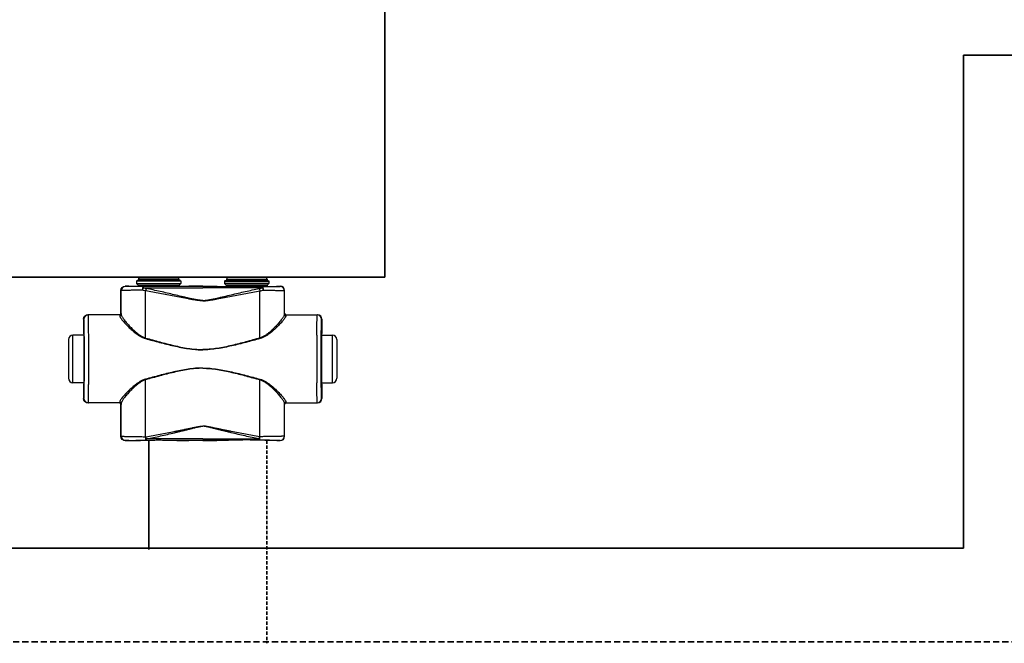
# Model space of a CAD drawing. Header units: millimetres. Extents: x 1279 to 58476, y -6899 to 74987.
# Tile 76 of 157: x 18513 to 19072, y -3763 to -3409. Entities that reach past the tile are written whole.
import ezdxf

# ---------------------------------------------------------------- set-up
doc = ezdxf.new("R2010")
doc.units = ezdxf.units.MM
doc.linetypes.add('VERDECKT', pattern=[9.525, 6.35, -3.175])
doc.linetypes.add('ČÁRKOVANÁ', pattern=[0.75, 0.5, -0.25])
for name, color, linetype, lineweight in [('UT_POTRUBI - ZPÁTEČKA', 5, 'ČÁRKOVANÁ', 35), ('UT_SCHÉMA_PŘÍVOD', 10, 'Continuous', 35), ('UT_SCHÉMA_ZPÁTEČKA', 172, 'VERDECKT', 35), ('UT_ZAŘÍZENÍ - OT', 3, 'Continuous', 35)]:
    doc.layers.add(name, color=color, linetype=linetype, lineweight=lineweight)

msp = doc.modelspace()

# ---------------------------------------------------------------- linework, layer by layer
at = {"color": 0, "linetype": 'Continuous'}
for p, q in [((18602.96, -3556.06), (18579.96, -3556.06)), ((18579.96, -3556.06), (18579.96, -3556.76)), ((18601.86, -3554.96), (18581.06, -3554.96)), ((18602.96, -3556.06), (18602.96, -3556.76)), ((18629.96, -3556.06), (18629.96, -3556.76)), ((18629.96, -3556.06), (18652.96, -3556.06)), ((18631.06, -3554.96), (18651.86, -3554.96)), ((18652.96, -3556.06), (18652.96, -3556.76)), ((18572.59, -3560.18), (18572.46, -3560.06)), ((18574.12, -3560.06), (18572.46, -3560.06)), ((18574.46, -3560.16), (18574.12, -3560.06)), ((18579.16, -3556.86), (18578.86, -3557.16)), ((18604.06, -3557.16), (18578.86, -3557.16)), ((18578.86, -3557.16), (18578.86, -3558.56)), ((18578.86, -3558.56), (18579.82, -3559.51)), ((18578.86, -3558.56), (18604.06, -3558.56)), ((18603.76, -3556.86), (18579.16, -3556.86)), ((18579.82, -3559.51), (18603.11, -3559.51)), ((18602.96, -3556.76), (18579.96, -3556.76)), ((18579.96, -3559.87), (18602.96, -3559.87)), ((18579.96, -3559.87), (18579.96, -3560.23)), ((18587.61, -3560.25), (18582.76, -3560.25)), ((18582.76, -3560.95), (18582.76, -3560.25)), ((18582.76, -3560.95), (18616.46, -3560.95)), ((18616.46, -3560.25), (18595.32, -3560.25)), ((18602.96, -3559.87), (18602.96, -3560.23)), ((18604.06, -3558.56), (18603.11, -3559.51)), ((18603.76, -3556.86), (18604.06, -3557.16)), ((18604.06, -3557.16), (18604.06, -3558.56)), ((18610.21, -3560.06), (18608.46, -3560.16)), ((18616.46, -3560.06), (18610.21, -3560.06)), ((18616.46, -3560.06), (18622.71, -3560.06)), ((18616.46, -3560.25), (18637.61, -3560.25)), ((18650.17, -3560.95), (18616.46, -3560.95)), ((18622.71, -3560.06), (18624.46, -3560.16)), ((18629.16, -3556.86), (18628.86, -3557.16)), ((18628.86, -3557.16), (18654.06, -3557.16)), ((18628.86, -3557.16), (18628.86, -3558.56)), ((18654.06, -3558.56), (18628.86, -3558.56)), ((18628.86, -3558.56), (18629.82, -3559.51)), ((18629.16, -3556.86), (18653.76, -3556.86)), ((18653.11, -3559.51), (18629.82, -3559.51)), ((18629.96, -3556.76), (18652.96, -3556.76)), ((18652.96, -3559.87), (18629.96, -3559.87)), ((18629.96, -3559.87), (18629.96, -3560.23)), ((18645.32, -3560.25), (18650.17, -3560.25)), ((18650.17, -3560.95), (18650.17, -3560.25)), ((18652.96, -3559.87), (18652.96, -3560.23)), ((18654.06, -3558.56), (18653.11, -3559.51)), ((18653.76, -3556.86), (18654.06, -3557.16)), ((18654.06, -3557.16), (18654.06, -3558.56)), ((18658.46, -3560.16), (18658.81, -3560.06)), ((18658.81, -3560.06), (18660.46, -3560.06)), ((18660.34, -3560.18), (18660.46, -3560.06)), ((18570.09, -3562.68), (18569.96, -3562.56)), ((18569.96, -3575.56), (18569.96, -3562.56)), ((18662.84, -3562.68), (18662.96, -3562.56)), ((18662.96, -3575.56), (18662.96, -3562.56)), ((18569.27, -3576.36), (18551.26, -3576.36)), ((18569.96, -3575.56), (18570.07, -3575.56)), ((18662.96, -3575.56), (18662.86, -3575.56)), ((18663.66, -3576.36), (18681.66, -3576.36)), ((18548.97, -3578.86), (18548.76, -3578.86)), ((18548.76, -3578.86), (18548.76, -3587.01)), ((18683.95, -3578.86), (18684.16, -3578.86)), ((18684.16, -3578.86), (18684.16, -3587.01)), ((18549.01, -3587.86), (18542.76, -3587.86)), ((18542.76, -3614.86), (18542.76, -3587.86)), ((18548.76, -3587.01), (18548.97, -3587.36)), ((18549.16, -3587.37), (18549.16, -3587.36)), ((18683.77, -3587.37), (18683.77, -3587.36)), ((18683.92, -3587.86), (18690.16, -3587.86)), ((18684.16, -3587.01), (18683.95, -3587.36)), ((18690.16, -3614.86), (18690.16, -3587.86)), ((18540.26, -3590.36), (18540.26, -3612.36)), ((18692.66, -3590.36), (18692.66, -3612.36)), ((18549.01, -3614.86), (18542.76, -3614.86)), ((18548.97, -3615.36), (18548.76, -3615.71)), ((18548.76, -3615.71), (18548.76, -3623.86)), ((18549.16, -3615.36), (18549.16, -3615.35)), ((18683.77, -3615.36), (18683.77, -3615.35)), ((18683.92, -3614.86), (18690.16, -3614.86)), ((18683.95, -3615.36), (18684.16, -3615.71)), ((18684.16, -3615.71), (18684.16, -3623.86)), ((18548.76, -3623.86), (18548.97, -3623.86)), ((18569.27, -3626.36), (18551.26, -3626.36)), ((18570.07, -3627.16), (18569.96, -3627.16)), ((18569.96, -3645.26), (18569.96, -3627.16)), ((18662.86, -3627.16), (18662.96, -3627.16)), ((18662.96, -3645.26), (18662.96, -3627.16)), ((18663.66, -3626.36), (18681.66, -3626.36)), ((18684.16, -3623.86), (18683.95, -3623.86)), ((18569.96, -3645.26), (18570.08, -3645.14)), ((18584.01, -3645.51), (18584.19, -3645.51)), ((18648.92, -3645.51), (18648.74, -3645.51)), ((18662.96, -3645.26), (18662.85, -3645.14)), ((18572.46, -3647.76), (18572.58, -3647.64)), ((18574.12, -3647.76), (18572.46, -3647.76)), ((18574.46, -3647.66), (18574.12, -3647.76)), ((18584.33, -3647.57), (18584.51, -3647.57)), ((18616.46, -3646.82), (18584.51, -3646.82)), ((18584.51, -3647.57), (18584.51, -3646.82)), ((18584.51, -3647.57), (18585.77, -3647.57)), ((18597.16, -3647.57), (18616.46, -3647.57)), ((18610.21, -3647.76), (18608.46, -3647.66)), ((18616.46, -3647.76), (18610.21, -3647.76)), ((18616.46, -3646.82), (18648.42, -3646.82)), ((18635.77, -3647.57), (18616.46, -3647.57)), ((18616.46, -3647.76), (18622.71, -3647.76)), ((18622.71, -3647.76), (18624.46, -3647.66)), ((18648.42, -3647.57), (18647.16, -3647.57)), ((18648.42, -3647.57), (18648.42, -3646.82)), ((18648.6, -3647.57), (18648.42, -3647.57)), ((18658.46, -3647.66), (18658.81, -3647.76)), ((18658.81, -3647.76), (18660.46, -3647.76)), ((18660.46, -3647.76), (18660.35, -3647.64))]:
    msp.add_line(p, q, dxfattribs=at)
for centre, radius, start, end in [((18581.06, -3556.06), 1.1, 90, 180), ((18601.86, -3556.06), 1.1, 0, 90), ((18631.06, -3556.06), 1.1, 90, 180), ((18651.86, -3556.06), 1.1, 0, 90), ((18572.59, -3562.68), 2.5, 90.0025, 179.9975), ((18579.46, -3559.87), 0.5, 0, 45), ((18581.06, -3556.76), 1.1, 180, 185.2187), ((18601.86, -3556.76), 1.1, 354.7813, 0), ((18603.46, -3559.87), 0.5, 135, 180), ((18629.46, -3559.87), 0.5, 0, 45), ((18631.06, -3556.76), 1.1, 180, 185.2187), ((18651.86, -3556.76), 1.1, 354.7813, 0), ((18653.46, -3559.87), 0.5, 135, 180), ((18660.34, -3562.68), 2.5, 0.0025, 89.9975), ((18551.47, -3578.86), 2.5, 90.0022, 180.0011), ((18569.27, -3575.56), 0.8, 270.0036, 359.9972), ((18663.66, -3575.56), 0.8, 180.0028, 269.9964), ((18681.45, -3578.86), 2.5, 359.9989, 89.9978), ((18542.76, -3590.36), 2.5, 90, 180), ((16109.3, -3601.36), 2442.41, 359.68325, 0.31675), ((21123.63, -3601.36), 2442.41, 179.68325, 180.31675), ((18690.16, -3590.36), 2.5, 0, 90), ((18542.76, -3612.36), 2.5, 180, 270), ((18690.16, -3612.36), 2.5, 270, 0), ((18551.47, -3623.86), 2.5, 179.9989, 269.9978), ((18569.27, -3627.16), 0.8, 0.0028, 89.9964), ((18663.66, -3627.16), 0.8, 90.0036, 179.9972), ((18681.45, -3623.86), 2.5, 270.0022, 0.0011), ((18572.58, -3645.14), 2.5, 180.0025, 269.9975), ((18660.35, -3645.14), 2.5, 270.0025, 359.9975)]:
    msp.add_arc(centre, radius, start, end, dxfattribs=at)
at = {"color": 0, "linetype": 'Continuous', "extrusion": (0, 0, -1)}
for centre, major_axis, ratio, start_param, end_param in [((18572.46, -3562.56), (-1.77, 1.77), 0.999973, -0.785384, 0.785384), ((18591.46, -3560.16), (-17, 0), 0.005236, 4.941076, 6.283185), ((18591.46, -3560.16), (-17, 0), 0.005236, 3.141593, 4.483702), ((18551.26, -3578.86), (-2.5, 0), 0.999945, 0, 1.570796), ((18569.16, -3575.56), (-0.8, 0), 0.999986, -3.141593, -1.659157), ((18548.97, -3601.36), (0, 14), 0.010472, 0, 3.141593), ((18551.26, -3623.86), (-2.5, 0), 0.999945, -1.570796, 0), ((18569.16, -3627.16), (0.8, 0), 0.999986, -1.395381, 0), ((18572.46, -3645.26), (1.77, 1.77), 0.999973, -3.926977, -2.356208), ((18591.46, -3647.66), (-17, 0), 0.005236, 0, 1.229157), ((18591.46, -3647.66), (-17, 0), 0.005236, 1.912436, 3.141593)]:
    msp.add_ellipse(centre, major_axis=major_axis, ratio=ratio, start_param=start_param, end_param=end_param, dxfattribs=at)
at = {"color": 0, "linetype": 'Continuous'}
for centre, major_axis, ratio, start_param, end_param in [((18641.46, -3560.16), (17, 0), 0.005236, 3.141593, 4.483702), ((18641.46, -3560.16), (17, 0), 0.005236, 4.941076, 6.283185), ((18660.46, -3562.56), (1.77, 1.77), 0.999973, -0.785384, 0.785384), ((18663.76, -3575.56), (0.8, 0), 0.999986, -3.141593, -1.659157), ((18681.66, -3578.86), (2.5, 0), 0.999945, 0, 1.570796), ((18683.95, -3601.36), (0, 14), 0.010472, 0, 3.141593), ((18663.76, -3627.16), (-0.8, 0), 0.999986, -1.395381, 0), ((18681.66, -3623.86), (2.5, 0), 0.999945, -1.570796, 0), ((18660.46, -3645.26), (-1.77, 1.77), 0.999973, -3.926977, -2.356208), ((18641.46, -3647.66), (17, 0), 0.005236, 1.912436, 3.141593), ((18641.46, -3647.66), (17, 0), 0.005236, 0, 1.229157)]:
    msp.add_ellipse(centre, major_axis=major_axis, ratio=ratio, start_param=start_param, end_param=end_param, dxfattribs=at)
for points, knots in [([(18582.76, -3560.25), (18582.06, -3560.25), (18580.7, -3560.25), (18579.04, -3560.24), (18577.8, -3560.24), (18576.95, -3560.23), (18576.17, -3560.23), (18575.45, -3560.23), (18574.81, -3560.22), (18574.24, -3560.22), (18573.76, -3560.21), (18573.4, -3560.21), (18573.16, -3560.2), (18573.02, -3560.2), (18572.89, -3560.2), (18572.79, -3560.19), (18572.71, -3560.19), (18572.67, -3560.19), (18572.64, -3560.19), (18572.62, -3560.19), (18572.6, -3560.19), (18572.59, -3560.18), (18572.59, -3560.18), (18572.59, -3560.18)], [0, 0, 0, 0, 0.207653, 0.400343, 0.489423, 0.572844, 0.650059, 0.720565, 0.783909, 0.839692, 0.887568, 0.927242, 0.943927, 0.958477, 0.970869, 0.981088, 0.989117, 0.992306, 0.994945, 0.997032, 0.998568, 0.999554, 1, 1, 1, 1]), ([(18582.76, -3560.25), (18582.67, -3560.25), (18582.57, -3560.36), (18582.49, -3560.5), (18582.42, -3560.65), (18582.35, -3560.87), (18582.27, -3561.19), (18582.21, -3561.55), (18582.17, -3561.95), (18582.15, -3562.23), (18582.15, -3562.37)], [0, 0, 0, 0, 0.117156, 0.161001, 0.211236, 0.330442, 0.472834, 0.634922, 0.812344, 1, 1, 1, 1]), ([(18582.76, -3560.95), (18582.64, -3561.15), (18582.41, -3561.62), (18582.23, -3562.11), (18582.15, -3562.37)], [0, 0, 0, 0, 0.464895, 1, 1, 1, 1]), ([(18584.34, -3561.39), (18584.2, -3561.37), (18583.67, -3561.25), (18583.15, -3561.08), (18582.76, -3560.95)], [0, 0, 0, 0, 0.253704, 1, 1, 1, 1]), ([(18584.34, -3561.39), (18584.27, -3561.6), (18584.15, -3562.04), (18584.06, -3562.49), (18584.01, -3562.73)], [0, 0, 0, 0, 0.464569, 1, 1, 1, 1]), ([(18616.46, -3568.19), (18616.46, -3568.19), (18616.12, -3568.19), (18615.43, -3568.16), (18614.06, -3568.03), (18612.36, -3567.75), (18610.33, -3567.33), (18608.32, -3566.87), (18606.31, -3566.4), (18603.64, -3565.76), (18600.31, -3564.96), (18596.31, -3564.01), (18592.32, -3563.1), (18588.33, -3562.22), (18585.67, -3561.66), (18584.34, -3561.39)], [0.499995, 0.499995, 0.499995, 0.499995, 0.4999958, 0.5157333, 0.5314718, 0.5629204, 0.5943483, 0.6257534, 0.6571339, 0.6884877, 0.7511054, 0.813586, 0.8759088, 0.9380534, 1, 1, 1, 1]), ([(18595.32, -3560.25), (18594.68, -3560.25), (18593.4, -3560.28), (18591.46, -3560.3), (18589.53, -3560.28), (18588.25, -3560.25), (18587.61, -3560.25)], [0, 0, 0, 0, 0.248355, 0.5, 0.751645, 1, 1, 1, 1]), ([(18616.46, -3568.19), (18616.46, -3568.19), (18616.81, -3568.19), (18617.5, -3568.16), (18618.87, -3568.03), (18620.57, -3567.75), (18622.6, -3567.33), (18624.61, -3566.87), (18626.62, -3566.4), (18629.29, -3565.76), (18632.62, -3564.96), (18636.62, -3564.01), (18640.61, -3563.1), (18644.6, -3562.22), (18647.26, -3561.66), (18648.59, -3561.39)], [0.499995, 0.499995, 0.499995, 0.499995, 0.4999958, 0.5157333, 0.5314718, 0.5629204, 0.5943483, 0.6257534, 0.6571339, 0.6884877, 0.7511054, 0.813586, 0.8759088, 0.9380534, 1, 1, 1, 1]), ([(18637.61, -3560.25), (18638.25, -3560.25), (18639.53, -3560.28), (18641.46, -3560.3), (18643.4, -3560.28), (18644.68, -3560.25), (18645.32, -3560.25)], [0, 0, 0, 0, 0.248355, 0.5, 0.751645, 1, 1, 1, 1]), ([(18648.59, -3561.39), (18648.73, -3561.37), (18649.26, -3561.25), (18649.78, -3561.08), (18650.17, -3560.95)], [0, 0, 0, 0, 0.253704, 1, 1, 1, 1]), ([(18648.59, -3561.39), (18648.66, -3561.6), (18648.78, -3562.04), (18648.87, -3562.49), (18648.92, -3562.73)], [0, 0, 0, 0, 0.464569, 1, 1, 1, 1]), ([(18650.17, -3560.25), (18650.87, -3560.25), (18652.23, -3560.25), (18653.89, -3560.24), (18655.13, -3560.24), (18655.97, -3560.23), (18656.76, -3560.23), (18657.47, -3560.23), (18658.12, -3560.22), (18658.68, -3560.22), (18659.17, -3560.21), (18659.52, -3560.21), (18659.76, -3560.2), (18659.91, -3560.2), (18660.04, -3560.2), (18660.14, -3560.19), (18660.22, -3560.19), (18660.26, -3560.19), (18660.29, -3560.19), (18660.31, -3560.19), (18660.33, -3560.19), (18660.34, -3560.18), (18660.34, -3560.18), (18660.34, -3560.18)], [0, 0, 0, 0, 0.207653, 0.400343, 0.489423, 0.572844, 0.650059, 0.720565, 0.783909, 0.839692, 0.887568, 0.927242, 0.943927, 0.958477, 0.970869, 0.981088, 0.989117, 0.992306, 0.994945, 0.997032, 0.998568, 0.999554, 1, 1, 1, 1]), ([(18650.17, -3560.25), (18650.25, -3560.25), (18650.36, -3560.36), (18650.43, -3560.5), (18650.5, -3560.65), (18650.58, -3560.87), (18650.65, -3561.19), (18650.71, -3561.55), (18650.76, -3561.95), (18650.78, -3562.23), (18650.78, -3562.37)], [0, 0, 0, 0, 0.117156, 0.161001, 0.211236, 0.330442, 0.472834, 0.634922, 0.812344, 1, 1, 1, 1]), ([(18650.17, -3560.95), (18650.29, -3561.15), (18650.52, -3561.62), (18650.7, -3562.11), (18650.78, -3562.37)], [0, 0, 0, 0, 0.464895, 1, 1, 1, 1]), ([(18582.15, -3562.37), (18581.31, -3562.37), (18579.71, -3562.38), (18577.74, -3562.4), (18576.28, -3562.42), (18575.27, -3562.44), (18574.34, -3562.46), (18573.49, -3562.48), (18572.73, -3562.5), (18572.06, -3562.52), (18571.48, -3562.55), (18571.06, -3562.57), (18570.77, -3562.59), (18570.6, -3562.6), (18570.45, -3562.61), (18570.32, -3562.62), (18570.23, -3562.64), (18570.15, -3562.65), (18570.11, -3562.66), (18570.09, -3562.68), (18570.09, -3562.68)], [0, 0, 0, 0, 0.207034, 0.39928, 0.488214, 0.57154, 0.648707, 0.71921, 0.782588, 0.838437, 0.886403, 0.926186, 0.942933, 0.957549, 0.970012, 0.98031, 0.988432, 0.994377, 0.998178, 1, 1, 1, 1]), ([(18570.1, -3576.1), (18570.1, -3574.97), (18570.09, -3570.5), (18570.09, -3566.03), (18570.09, -3562.68)], [0, 0, 0, 0, 0.250733, 1, 1, 1, 1]), ([(18584.01, -3562.73), (18583.85, -3562.71), (18583.23, -3562.61), (18582.61, -3562.48), (18582.15, -3562.37)], [0, 0, 0, 0, 0.252579, 1, 1, 1, 1]), ([(18616.46, -3568.37), (18616.46, -3568.37), (18615.77, -3568.37), (18614.39, -3568.29), (18612.34, -3568.01), (18610.31, -3567.66), (18607.6, -3567.15), (18604.22, -3566.49), (18600.17, -3565.69), (18596.13, -3564.91), (18592.09, -3564.15), (18588.05, -3563.42), (18585.36, -3562.95), (18584.01, -3562.73)], [0.5000015, 0.5000015, 0.5000015, 0.5000015, 0.500002, 0.5313979, 0.5627848, 0.5941575, 0.6255147, 0.6881766, 0.7507583, 0.8132458, 0.8756245, 0.9378805, 1, 1, 1, 1]), ([(18584.03, -3589.5), (18584.03, -3587.26), (18584.02, -3578.34), (18584.02, -3569.42), (18584.01, -3562.73)], [0, 0, 0, 0, 0.250952, 1, 1, 1, 1]), ([(18616.46, -3568.37), (18616.46, -3568.37), (18617.15, -3568.37), (18618.53, -3568.29), (18620.58, -3568.01), (18622.62, -3567.66), (18625.33, -3567.15), (18628.71, -3566.49), (18632.76, -3565.69), (18636.8, -3564.91), (18640.84, -3564.15), (18644.88, -3563.42), (18647.57, -3562.95), (18648.92, -3562.73)], [0.5000015, 0.5000015, 0.5000015, 0.5000015, 0.500002, 0.5313979, 0.5627848, 0.5941575, 0.6255147, 0.6881766, 0.7507583, 0.8132458, 0.8756245, 0.9378805, 1, 1, 1, 1]), ([(18648.9, -3589.5), (18648.9, -3587.26), (18648.91, -3578.34), (18648.91, -3569.42), (18648.92, -3562.73)], [0, 0, 0, 0, 0.250952, 1, 1, 1, 1]), ([(18648.92, -3562.73), (18649.08, -3562.71), (18649.7, -3562.61), (18650.32, -3562.48), (18650.78, -3562.37)], [0, 0, 0, 0, 0.252579, 1, 1, 1, 1]), ([(18650.78, -3562.37), (18651.61, -3562.37), (18653.22, -3562.38), (18655.19, -3562.4), (18656.65, -3562.42), (18657.66, -3562.44), (18658.59, -3562.46), (18659.44, -3562.48), (18660.2, -3562.5), (18660.87, -3562.52), (18661.45, -3562.55), (18661.87, -3562.57), (18662.16, -3562.59), (18662.33, -3562.6), (18662.48, -3562.61), (18662.61, -3562.62), (18662.7, -3562.64), (18662.77, -3562.65), (18662.82, -3562.66), (18662.84, -3562.68), (18662.84, -3562.68)], [0, 0, 0, 0, 0.207034, 0.39928, 0.488214, 0.57154, 0.648707, 0.71921, 0.782588, 0.838437, 0.886403, 0.926186, 0.942933, 0.957549, 0.970012, 0.98031, 0.988432, 0.994377, 0.998178, 1, 1, 1, 1]), ([(18662.83, -3576.1), (18662.83, -3574.97), (18662.84, -3570.5), (18662.84, -3566.03), (18662.84, -3562.68)], [0, 0, 0, 0, 0.250733, 1, 1, 1, 1]), ([(18551.67, -3587.86), (18551.67, -3587.02), (18551.66, -3585.42), (18551.64, -3583.48), (18551.62, -3582.07), (18551.61, -3581.11), (18551.6, -3580.24), (18551.59, -3579.45), (18551.57, -3578.74), (18551.56, -3578.13), (18551.55, -3577.6), (18551.54, -3577.22), (18551.53, -3576.96), (18551.52, -3576.81), (18551.51, -3576.67), (18551.5, -3576.56), (18551.5, -3576.48), (18551.49, -3576.42), (18551.48, -3576.38), (18551.48, -3576.36), (18551.48, -3576.36), (18551.47, -3576.36)], [0, 0, 0, 0, 0.218984, 0.416191, 0.505653, 0.588551, 0.664564, 0.733396, 0.794781, 0.848478, 0.894279, 0.932006, 0.947796, 0.961515, 0.973152, 0.982695, 0.990138, 0.995479, 0.998726, 0.999584, 1, 1, 1, 1]), ([(18569.27, -3576.36), (18569.27, -3576.36), (18569.27, -3576.36), (18569.27, -3576.37), (18569.27, -3576.38), (18569.28, -3576.4), (18569.28, -3576.44), (18569.28, -3576.5), (18569.29, -3576.57), (18569.29, -3576.66), (18569.29, -3576.76), (18569.3, -3576.84), (18569.3, -3576.88)], [0, 0, 0, 0, 0.005122, 0.017304, 0.037118, 0.064661, 0.143035, 0.252499, 0.393016, 0.564526, 0.766907, 1, 1, 1, 1]), ([(18570.1, -3576.1), (18570.1, -3576.2), (18570.05, -3576.4), (18569.88, -3576.66), (18569.61, -3576.84), (18569.4, -3576.88), (18569.3, -3576.88)], [0, 0, 0, 0, 0.247572, 0.496581, 0.747591, 1, 1, 1, 1]), ([(18569.3, -3576.88), (18569.3, -3576.94), (18569.32, -3577.08), (18569.39, -3577.3), (18569.5, -3577.55), (18569.71, -3577.94), (18570.07, -3578.48), (18570.6, -3579.19), (18571.24, -3579.97), (18572.28, -3581.16), (18573.78, -3582.74), (18575.82, -3584.7), (18577.73, -3586.34), (18579.43, -3587.61), (18581.29, -3588.82), (18582.83, -3589.54), (18583.92, -3589.84)], [0, 0, 0, 0, 0.009694, 0.02127, 0.034861, 0.050494, 0.087694, 0.13227, 0.183417, 0.240322, 0.368483, 0.511765, 0.666448, 0.747227, 0.829948, 1, 1, 1, 1]), ([(18570.07, -3575.56), (18570.07, -3575.56), (18570.07, -3575.56), (18570.07, -3575.57), (18570.07, -3575.58), (18570.08, -3575.6), (18570.08, -3575.64), (18570.08, -3575.7), (18570.09, -3575.78), (18570.09, -3575.87), (18570.09, -3575.98), (18570.1, -3576.05), (18570.1, -3576.1)], [0, 0, 0, 0, 0.005057, 0.017214, 0.037015, 0.06455, 0.142921, 0.252392, 0.392925, 0.564459, 0.766871, 1, 1, 1, 1]), ([(18570.1, -3576.1), (18570.1, -3576.16), (18570.12, -3576.31), (18570.19, -3576.54), (18570.29, -3576.8), (18570.49, -3577.2), (18570.82, -3577.76), (18571.32, -3578.49), (18571.93, -3579.3), (18572.91, -3580.51), (18574.32, -3582.14), (18576.25, -3584.16), (18578.07, -3585.85), (18579.68, -3587.16), (18581.46, -3588.42), (18582.96, -3589.19), (18584.03, -3589.5)], [0, 0, 0, 0, 0.010286, 0.022433, 0.036551, 0.052653, 0.090607, 0.135698, 0.187142, 0.244158, 0.372094, 0.514728, 0.6685, 0.748767, 0.830965, 1, 1, 1, 1]), ([(18662.83, -3576.1), (18662.83, -3576.16), (18662.81, -3576.31), (18662.74, -3576.54), (18662.64, -3576.8), (18662.44, -3577.2), (18662.1, -3577.76), (18661.6, -3578.49), (18661, -3579.3), (18660.02, -3580.51), (18658.61, -3582.14), (18656.68, -3584.16), (18654.86, -3585.85), (18653.24, -3587.16), (18651.47, -3588.42), (18649.97, -3589.19), (18648.9, -3589.5)], [0, 0, 0, 0, 0.010286, 0.022433, 0.036551, 0.052653, 0.090607, 0.135698, 0.187142, 0.244158, 0.372094, 0.514728, 0.6685, 0.748767, 0.830965, 1, 1, 1, 1]), ([(18663.63, -3576.88), (18663.63, -3576.94), (18663.61, -3577.08), (18663.54, -3577.3), (18663.43, -3577.55), (18663.22, -3577.94), (18662.86, -3578.48), (18662.33, -3579.19), (18661.69, -3579.97), (18660.65, -3581.16), (18659.15, -3582.74), (18657.11, -3584.7), (18655.2, -3586.34), (18653.5, -3587.61), (18651.64, -3588.82), (18650.1, -3589.54), (18649.01, -3589.84)], [0, 0, 0, 0, 0.009694, 0.02127, 0.034861, 0.050494, 0.087694, 0.13227, 0.183417, 0.240322, 0.368483, 0.511765, 0.666448, 0.747227, 0.829948, 1, 1, 1, 1]), ([(18662.86, -3575.56), (18662.86, -3575.56), (18662.86, -3575.56), (18662.86, -3575.57), (18662.85, -3575.58), (18662.85, -3575.6), (18662.85, -3575.64), (18662.85, -3575.7), (18662.84, -3575.78), (18662.84, -3575.87), (18662.84, -3575.98), (18662.83, -3576.05), (18662.83, -3576.1)], [0, 0, 0, 0, 0.005057, 0.017214, 0.037015, 0.06455, 0.142921, 0.252392, 0.392925, 0.564459, 0.766871, 1, 1, 1, 1]), ([(18662.83, -3576.1), (18662.83, -3576.2), (18662.87, -3576.4), (18663.05, -3576.66), (18663.32, -3576.84), (18663.53, -3576.88), (18663.63, -3576.88)], [0, 0, 0, 0, 0.247572, 0.496581, 0.747591, 1, 1, 1, 1]), ([(18663.66, -3576.36), (18663.66, -3576.36), (18663.66, -3576.36), (18663.66, -3576.37), (18663.65, -3576.38), (18663.65, -3576.4), (18663.65, -3576.44), (18663.65, -3576.5), (18663.64, -3576.57), (18663.64, -3576.66), (18663.64, -3576.76), (18663.63, -3576.84), (18663.63, -3576.88)], [0, 0, 0, 0, 0.005122, 0.017304, 0.037118, 0.064661, 0.143035, 0.252499, 0.393016, 0.564526, 0.766907, 1, 1, 1, 1]), ([(18681.26, -3587.86), (18681.26, -3587.02), (18681.27, -3585.42), (18681.29, -3583.48), (18681.3, -3582.07), (18681.32, -3581.11), (18681.33, -3580.24), (18681.34, -3579.45), (18681.35, -3578.74), (18681.37, -3578.13), (18681.38, -3577.6), (18681.39, -3577.22), (18681.4, -3576.96), (18681.41, -3576.81), (18681.42, -3576.67), (18681.42, -3576.56), (18681.43, -3576.48), (18681.44, -3576.42), (18681.44, -3576.38), (18681.45, -3576.36), (18681.45, -3576.36), (18681.45, -3576.36)], [0, 0, 0, 0, 0.218984, 0.416191, 0.505653, 0.588551, 0.664564, 0.733396, 0.794781, 0.848478, 0.894279, 0.932006, 0.947796, 0.961515, 0.973152, 0.982695, 0.990138, 0.995479, 0.998726, 0.999584, 1, 1, 1, 1]), ([(18549.16, -3587.36), (18549.15, -3586.73), (18549.14, -3585.54), (18549.13, -3584.09), (18549.11, -3583.04), (18549.1, -3582.34), (18549.09, -3581.7), (18549.08, -3581.12), (18549.07, -3580.6), (18549.05, -3580.15), (18549.04, -3579.76), (18549.03, -3579.49), (18549.02, -3579.3), (18549.01, -3579.18), (18549.01, -3579.09), (18549, -3579.01), (18549, -3578.95), (18548.99, -3578.9), (18548.98, -3578.88), (18548.98, -3578.86), (18548.97, -3578.86)], [0, 0, 0, 0, 0.221931, 0.420259, 0.509783, 0.592499, 0.668149, 0.736495, 0.797321, 0.850436, 0.895675, 0.932895, 0.948462, 0.961984, 0.973451, 0.982856, 0.990196, 0.99547, 0.998697, 1, 1, 1, 1]), ([(18683.77, -3587.36), (18683.78, -3586.73), (18683.79, -3585.54), (18683.8, -3584.09), (18683.82, -3583.04), (18683.83, -3582.34), (18683.84, -3581.7), (18683.85, -3581.12), (18683.86, -3580.6), (18683.88, -3580.15), (18683.89, -3579.76), (18683.9, -3579.49), (18683.91, -3579.3), (18683.91, -3579.18), (18683.92, -3579.09), (18683.93, -3579.01), (18683.93, -3578.95), (18683.94, -3578.9), (18683.95, -3578.88), (18683.95, -3578.86), (18683.95, -3578.86)], [0, 0, 0, 0, 0.221931, 0.420259, 0.509783, 0.592499, 0.668149, 0.736495, 0.797321, 0.850436, 0.895675, 0.932895, 0.948462, 0.961984, 0.973451, 0.982856, 0.990196, 0.99547, 0.998697, 1, 1, 1, 1]), ([(18549.16, -3615.35), (18549.18, -3613.16), (18549.2, -3608.49), (18549.21, -3601.36), (18549.2, -3594.23), (18549.18, -3589.57), (18549.16, -3587.37)], [0, 0, 0, 0, 0.235226, 0.499987, 0.764754, 1, 1, 1, 1]), ([(18584.03, -3589.5), (18584.02, -3589.53), (18583.99, -3589.64), (18583.95, -3589.75), (18583.92, -3589.84)], [0, 0, 0, 0, 0.258378, 1, 1, 1, 1]), ([(18584.03, -3589.5), (18586.68, -3590.24), (18590.66, -3591.35), (18596, -3592.75), (18600.03, -3593.75), (18604.08, -3594.66), (18608.17, -3595.41), (18611.61, -3595.84), (18614.38, -3596.02), (18615.77, -3596.05), (18616.46, -3596.05), (18616.46, -3596.05)], [0, 0, 0, 0, 0.1244767, 0.1868883, 0.2493924, 0.3119715, 0.3746087, 0.437287, 0.4686409, 0.4999998, 0.5, 0.5, 0.5, 0.5]), ([(18648.9, -3589.5), (18646.25, -3590.24), (18642.26, -3591.35), (18636.93, -3592.75), (18632.9, -3593.75), (18628.85, -3594.66), (18624.76, -3595.41), (18621.32, -3595.84), (18618.55, -3596.02), (18617.16, -3596.05), (18616.46, -3596.05), (18616.46, -3596.05)], [0, 0, 0, 0, 0.1244767, 0.1868883, 0.2493924, 0.3119715, 0.3746087, 0.437287, 0.4686409, 0.4999998, 0.5, 0.5, 0.5, 0.5]), ([(18648.9, -3589.5), (18648.91, -3589.53), (18648.94, -3589.64), (18648.98, -3589.75), (18649.01, -3589.84)], [0, 0, 0, 0, 0.258378, 1, 1, 1, 1]), ([(18683.77, -3615.35), (18683.75, -3613.16), (18683.73, -3608.49), (18683.71, -3601.36), (18683.73, -3594.23), (18683.75, -3589.57), (18683.77, -3587.37)], [0, 0, 0, 0, 0.235226, 0.499987, 0.764754, 1, 1, 1, 1]), ([(18583.92, -3589.84), (18586.59, -3590.55), (18590.59, -3591.63), (18595.95, -3593), (18599.99, -3593.97), (18604.05, -3594.85), (18608.16, -3595.58), (18611.61, -3595.99), (18614.38, -3596.17), (18615.77, -3596.19), (18616.46, -3596.19), (18616.46, -3596.19)], [0, 0, 0, 0, 0.1245061, 0.1869228, 0.2494269, 0.3120016, 0.3746311, 0.4372993, 0.4686472, 0.4999998, 0.5, 0.5, 0.5, 0.5]), ([(18649.01, -3589.84), (18646.34, -3590.55), (18642.34, -3591.63), (18636.98, -3593), (18632.94, -3593.97), (18628.87, -3594.85), (18624.77, -3595.58), (18621.32, -3595.99), (18618.55, -3596.17), (18617.16, -3596.19), (18616.46, -3596.19), (18616.46, -3596.19)], [0, 0, 0, 0, 0.1245061, 0.1869228, 0.2494269, 0.3120016, 0.3746311, 0.4372993, 0.4686472, 0.4999998, 0.5, 0.5, 0.5, 0.5]), ([(18616.46, -3606.53), (18615.07, -3606.53), (18612.3, -3606.65), (18608.16, -3607.14), (18604.05, -3607.87), (18599.99, -3608.75), (18595.95, -3609.72), (18590.59, -3611.09), (18586.59, -3612.17), (18583.92, -3612.88)], [0.5, 0.5, 0.5, 0.5, 0.5626889, 0.6253582, 0.6879892, 0.7505657, 0.8130716, 0.8754902, 1, 1, 1, 1]), ([(18616.46, -3606.67), (18615.08, -3606.67), (18612.3, -3606.8), (18608.17, -3607.31), (18604.08, -3608.06), (18600.03, -3608.97), (18596, -3609.97), (18590.66, -3611.37), (18586.68, -3612.48), (18584.03, -3613.22)], [0.5, 0.5, 0.5, 0.5, 0.5627005, 0.6253799, 0.6880187, 0.7505997, 0.8131057, 0.8755193, 1, 1, 1, 1]), ([(18616.46, -3606.53), (18617.85, -3606.53), (18620.63, -3606.65), (18624.77, -3607.14), (18628.87, -3607.87), (18632.94, -3608.75), (18636.98, -3609.72), (18642.34, -3611.09), (18646.34, -3612.17), (18649.01, -3612.88)], [0.5, 0.5, 0.5, 0.5, 0.5626889, 0.6253582, 0.6879892, 0.7505657, 0.8130716, 0.8754902, 1, 1, 1, 1]), ([(18616.46, -3606.67), (18617.85, -3606.67), (18620.63, -3606.8), (18624.76, -3607.31), (18628.85, -3608.06), (18632.9, -3608.97), (18636.93, -3609.97), (18642.26, -3611.37), (18646.25, -3612.48), (18648.9, -3613.22)], [0.5, 0.5, 0.5, 0.5, 0.5627005, 0.6253799, 0.6880187, 0.7505997, 0.8131057, 0.8755193, 1, 1, 1, 1]), ([(18548.97, -3623.86), (18548.98, -3623.86), (18548.98, -3623.84), (18548.99, -3623.82), (18549, -3623.77), (18549, -3623.71), (18549.01, -3623.63), (18549.01, -3623.54), (18549.02, -3623.42), (18549.03, -3623.23), (18549.04, -3622.95), (18549.05, -3622.57), (18549.07, -3622.12), (18549.08, -3621.6), (18549.09, -3621.02), (18549.1, -3620.38), (18549.11, -3619.68), (18549.13, -3618.63), (18549.14, -3617.18), (18549.15, -3615.99), (18549.16, -3615.36)], [0, 0, 0, 0, 0.001303, 0.00453, 0.009804, 0.017144, 0.026549, 0.038016, 0.051538, 0.067105, 0.104325, 0.149564, 0.202679, 0.263505, 0.331851, 0.407501, 0.490217, 0.579741, 0.778069, 1, 1, 1, 1]), ([(18551.47, -3626.36), (18551.48, -3626.36), (18551.48, -3626.36), (18551.48, -3626.34), (18551.49, -3626.3), (18551.5, -3626.24), (18551.5, -3626.16), (18551.51, -3626.05), (18551.52, -3625.91), (18551.53, -3625.76), (18551.54, -3625.5), (18551.55, -3625.12), (18551.56, -3624.59), (18551.57, -3623.97), (18551.59, -3623.27), (18551.6, -3622.48), (18551.61, -3621.61), (18551.62, -3620.65), (18551.64, -3619.24), (18551.66, -3617.3), (18551.67, -3615.7), (18551.67, -3614.86)], [0, 0, 0, 0, 0.000416, 0.001274, 0.004521, 0.009862, 0.017305, 0.026849, 0.038485, 0.052204, 0.067994, 0.105721, 0.151522, 0.205219, 0.266604, 0.335437, 0.411449, 0.494347, 0.58381, 0.781016, 1, 1, 1, 1]), ([(18583.92, -3612.88), (18582.83, -3613.18), (18581.29, -3613.9), (18579.43, -3615.11), (18577.73, -3616.38), (18575.82, -3618.02), (18573.78, -3619.98), (18572.28, -3621.56), (18571.24, -3622.75), (18570.6, -3623.53), (18570.07, -3624.24), (18569.71, -3624.78), (18569.5, -3625.17), (18569.39, -3625.41), (18569.32, -3625.64), (18569.3, -3625.78), (18569.3, -3625.84)], [0, 0, 0, 0, 0.170052, 0.252774, 0.333553, 0.488235, 0.631517, 0.759678, 0.816583, 0.86773, 0.912306, 0.949506, 0.965139, 0.978731, 0.990306, 1, 1, 1, 1]), ([(18584.03, -3613.22), (18582.96, -3613.53), (18581.46, -3614.3), (18579.68, -3615.56), (18578.07, -3616.87), (18576.25, -3618.56), (18574.32, -3620.58), (18572.91, -3622.21), (18571.93, -3623.42), (18571.32, -3624.23), (18570.82, -3624.96), (18570.49, -3625.52), (18570.29, -3625.92), (18570.19, -3626.18), (18570.12, -3626.41), (18570.1, -3626.56), (18570.1, -3626.62)], [0, 0, 0, 0, 0.169036, 0.251233, 0.3315, 0.485272, 0.627906, 0.755842, 0.812858, 0.864302, 0.909393, 0.947347, 0.963449, 0.977567, 0.989714, 1, 1, 1, 1]), ([(18584.03, -3613.22), (18584.02, -3613.19), (18583.99, -3613.08), (18583.95, -3612.97), (18583.92, -3612.88)], [0, 0, 0, 0, 0.258378, 1, 1, 1, 1]), ([(18584.01, -3645.51), (18584.01, -3642.84), (18584.02, -3632.07), (18584.02, -3621.31), (18584.03, -3613.22)], [0, 0, 0, 0, 0.248459, 1, 1, 1, 1]), ([(18648.9, -3613.22), (18648.91, -3613.19), (18648.94, -3613.08), (18648.98, -3612.97), (18649.01, -3612.88)], [0, 0, 0, 0, 0.258378, 1, 1, 1, 1]), ([(18648.9, -3613.22), (18649.97, -3613.53), (18651.47, -3614.3), (18653.24, -3615.56), (18654.86, -3616.87), (18656.68, -3618.56), (18658.61, -3620.58), (18660.02, -3622.21), (18661, -3623.42), (18661.6, -3624.23), (18662.1, -3624.96), (18662.44, -3625.52), (18662.64, -3625.92), (18662.74, -3626.18), (18662.81, -3626.41), (18662.83, -3626.56), (18662.83, -3626.62)], [0, 0, 0, 0, 0.169036, 0.251233, 0.3315, 0.485272, 0.627906, 0.755842, 0.812858, 0.864302, 0.909393, 0.947347, 0.963449, 0.977567, 0.989714, 1, 1, 1, 1]), ([(18648.92, -3645.51), (18648.92, -3642.84), (18648.91, -3632.07), (18648.9, -3621.31), (18648.9, -3613.22)], [0, 0, 0, 0, 0.248459, 1, 1, 1, 1]), ([(18649.01, -3612.88), (18650.1, -3613.18), (18651.64, -3613.9), (18653.5, -3615.11), (18655.2, -3616.38), (18657.11, -3618.02), (18659.15, -3619.98), (18660.65, -3621.56), (18661.69, -3622.75), (18662.33, -3623.53), (18662.86, -3624.24), (18663.22, -3624.78), (18663.43, -3625.17), (18663.54, -3625.41), (18663.61, -3625.64), (18663.63, -3625.78), (18663.63, -3625.84)], [0, 0, 0, 0, 0.170052, 0.252774, 0.333553, 0.488235, 0.631517, 0.759678, 0.816583, 0.86773, 0.912306, 0.949506, 0.965139, 0.978731, 0.990306, 1, 1, 1, 1]), ([(18681.45, -3626.36), (18681.45, -3626.36), (18681.45, -3626.36), (18681.44, -3626.34), (18681.44, -3626.3), (18681.43, -3626.24), (18681.42, -3626.16), (18681.42, -3626.05), (18681.41, -3625.91), (18681.4, -3625.76), (18681.39, -3625.5), (18681.38, -3625.12), (18681.37, -3624.59), (18681.35, -3623.97), (18681.34, -3623.27), (18681.33, -3622.48), (18681.32, -3621.61), (18681.3, -3620.65), (18681.29, -3619.24), (18681.27, -3617.3), (18681.26, -3615.7), (18681.26, -3614.86)], [0, 0, 0, 0, 0.000416, 0.001274, 0.004521, 0.009862, 0.017305, 0.026849, 0.038485, 0.052204, 0.067994, 0.105721, 0.151522, 0.205219, 0.266604, 0.335437, 0.411449, 0.494347, 0.58381, 0.781016, 1, 1, 1, 1]), ([(18683.95, -3623.86), (18683.95, -3623.86), (18683.95, -3623.84), (18683.94, -3623.82), (18683.93, -3623.77), (18683.93, -3623.71), (18683.92, -3623.63), (18683.91, -3623.54), (18683.91, -3623.42), (18683.9, -3623.23), (18683.89, -3622.95), (18683.88, -3622.57), (18683.86, -3622.12), (18683.85, -3621.6), (18683.84, -3621.02), (18683.83, -3620.38), (18683.82, -3619.68), (18683.8, -3618.63), (18683.79, -3617.18), (18683.78, -3615.99), (18683.77, -3615.36)], [0, 0, 0, 0, 0.001303, 0.00453, 0.009804, 0.017144, 0.026549, 0.038016, 0.051538, 0.067105, 0.104325, 0.149564, 0.202679, 0.263505, 0.331851, 0.407501, 0.490217, 0.579741, 0.778069, 1, 1, 1, 1]), ([(18569.3, -3625.84), (18569.3, -3625.88), (18569.29, -3625.96), (18569.29, -3626.06), (18569.29, -3626.15), (18569.28, -3626.22), (18569.28, -3626.28), (18569.28, -3626.32), (18569.27, -3626.34), (18569.27, -3626.35), (18569.27, -3626.36), (18569.27, -3626.36), (18569.27, -3626.36)], [0, 0, 0, 0, 0.233093, 0.435474, 0.606984, 0.747501, 0.856965, 0.935339, 0.962882, 0.982696, 0.994878, 1, 1, 1, 1]), ([(18570.1, -3626.62), (18570.1, -3626.52), (18570.05, -3626.32), (18569.88, -3626.06), (18569.61, -3625.88), (18569.4, -3625.84), (18569.3, -3625.84)], [0, 0, 0, 0, 0.247572, 0.496581, 0.747591, 1, 1, 1, 1]), ([(18570.1, -3626.62), (18570.1, -3626.67), (18570.09, -3626.74), (18570.09, -3626.85), (18570.09, -3626.94), (18570.08, -3627.02), (18570.08, -3627.08), (18570.08, -3627.12), (18570.07, -3627.14), (18570.07, -3627.15), (18570.07, -3627.16), (18570.07, -3627.16), (18570.07, -3627.16)], [0, 0, 0, 0, 0.23313, 0.435541, 0.607074, 0.747608, 0.857079, 0.93545, 0.962985, 0.982786, 0.994943, 1, 1, 1, 1]), ([(18570.08, -3645.14), (18570.08, -3643.61), (18570.09, -3637.43), (18570.09, -3631.26), (18570.1, -3626.62)], [0, 0, 0, 0, 0.248801, 1, 1, 1, 1]), ([(18662.83, -3626.62), (18662.83, -3626.52), (18662.87, -3626.32), (18663.05, -3626.06), (18663.32, -3625.88), (18663.53, -3625.84), (18663.63, -3625.84)], [0, 0, 0, 0, 0.247572, 0.496581, 0.747591, 1, 1, 1, 1]), ([(18662.85, -3645.14), (18662.85, -3643.61), (18662.84, -3637.43), (18662.83, -3631.26), (18662.83, -3626.62)], [0, 0, 0, 0, 0.248801, 1, 1, 1, 1]), ([(18662.83, -3626.62), (18662.83, -3626.67), (18662.84, -3626.74), (18662.84, -3626.85), (18662.84, -3626.94), (18662.85, -3627.02), (18662.85, -3627.08), (18662.85, -3627.12), (18662.85, -3627.14), (18662.86, -3627.15), (18662.86, -3627.16), (18662.86, -3627.16), (18662.86, -3627.16)], [0, 0, 0, 0, 0.23313, 0.435541, 0.607074, 0.747608, 0.857079, 0.93545, 0.962985, 0.982786, 0.994943, 1, 1, 1, 1]), ([(18663.63, -3625.84), (18663.63, -3625.88), (18663.64, -3625.96), (18663.64, -3626.06), (18663.64, -3626.15), (18663.65, -3626.22), (18663.65, -3626.28), (18663.65, -3626.32), (18663.65, -3626.34), (18663.66, -3626.35), (18663.66, -3626.36), (18663.66, -3626.36), (18663.66, -3626.36)], [0, 0, 0, 0, 0.233093, 0.435474, 0.606984, 0.747501, 0.856965, 0.935339, 0.962882, 0.982696, 0.994878, 1, 1, 1, 1]), ([(18584.19, -3645.51), (18585.53, -3645.29), (18588.21, -3644.83), (18592.24, -3644.11), (18596.26, -3643.35), (18599.62, -3642.69), (18602.3, -3642.15), (18604.32, -3641.74), (18606.33, -3641.33), (18608.35, -3640.91), (18610.37, -3640.5), (18612.05, -3640.15), (18613.4, -3639.89), (18614.75, -3639.65), (18615.78, -3639.51), (18616.46, -3639.51)], [0, 0, 0, 0, 0.0621172, 0.1243716, 0.1867502, 0.2492392, 0.2805207, 0.3118245, 0.3431487, 0.3744915, 0.4058513, 0.4372266, 0.4529199, 0.4686172, 0.5, 0.5, 0.5, 0.5]), ([(18584.51, -3646.82), (18585.84, -3646.56), (18588.49, -3646), (18592.47, -3645.13), (18596.45, -3644.22), (18599.77, -3643.42), (18602.43, -3642.78), (18604.42, -3642.28), (18606.41, -3641.79), (18608.41, -3641.29), (18610.41, -3640.78), (18612.07, -3640.37), (18613.41, -3640.05), (18614.75, -3639.76), (18615.78, -3639.58), (18616.46, -3639.58)], [0, 0, 0, 0, 0.0619437, 0.1240868, 0.1864104, 0.2488944, 0.2801902, 0.3115184, 0.3428764, 0.3742614, 0.4056711, 0.4371032, 0.4528275, 0.4685577, 0.5, 0.5, 0.5, 0.5]), ([(18648.74, -3645.51), (18647.4, -3645.29), (18644.72, -3644.83), (18640.69, -3644.11), (18636.67, -3643.35), (18633.31, -3642.69), (18630.63, -3642.15), (18628.61, -3641.74), (18626.6, -3641.33), (18624.58, -3640.91), (18622.56, -3640.5), (18620.88, -3640.15), (18619.53, -3639.89), (18618.18, -3639.65), (18617.15, -3639.51), (18616.46, -3639.51)], [0, 0, 0, 0, 0.0621172, 0.1243716, 0.1867502, 0.2492392, 0.2805207, 0.3118245, 0.3431487, 0.3744915, 0.4058513, 0.4372266, 0.4529199, 0.4686172, 0.5, 0.5, 0.5, 0.5]), ([(18648.42, -3646.82), (18647.09, -3646.56), (18644.44, -3646), (18640.46, -3645.13), (18636.48, -3644.22), (18633.16, -3643.42), (18630.5, -3642.78), (18628.51, -3642.28), (18626.51, -3641.79), (18624.52, -3641.29), (18622.52, -3640.78), (18620.86, -3640.37), (18619.52, -3640.05), (18618.18, -3639.76), (18617.15, -3639.58), (18616.46, -3639.58)], [0, 0, 0, 0, 0.0619437, 0.1240868, 0.1864104, 0.2488944, 0.2801902, 0.3115184, 0.3428764, 0.3742614, 0.4056711, 0.4371032, 0.4528275, 0.4685577, 0.5, 0.5, 0.5, 0.5]), ([(18570.08, -3645.14), (18570.08, -3645.15), (18570.11, -3645.17), (18570.16, -3645.18), (18570.25, -3645.2), (18570.36, -3645.21), (18570.51, -3645.23), (18570.68, -3645.25), (18570.89, -3645.26), (18571.23, -3645.29), (18571.72, -3645.31), (18572.4, -3645.34), (18573.19, -3645.37), (18574.09, -3645.39), (18575.08, -3645.42), (18576.16, -3645.44), (18577.32, -3645.46), (18579.01, -3645.48), (18581.24, -3645.5), (18583.07, -3645.51), (18584.01, -3645.51)], [0, 0, 0, 0, 0.001901, 0.0058, 0.011886, 0.020197, 0.030732, 0.043479, 0.058422, 0.075536, 0.116153, 0.165047, 0.22186, 0.286169, 0.35749, 0.43527, 0.518903, 0.607727, 0.798032, 1, 1, 1, 1]), ([(18584.33, -3647.57), (18584.31, -3647.57), (18584.27, -3647.54), (18584.24, -3647.48), (18584.22, -3647.41), (18584.19, -3647.33), (18584.15, -3647.19), (18584.09, -3646.85), (18584.04, -3646.28), (18584.01, -3645.78), (18584.01, -3645.51)], [0, 0, 0, 0, 0.03281, 0.058939, 0.09263, 0.134005, 0.182986, 0.302653, 0.616803, 1, 1, 1, 1]), ([(18584.51, -3647.57), (18584.49, -3647.57), (18584.45, -3647.54), (18584.42, -3647.48), (18584.39, -3647.41), (18584.37, -3647.33), (18584.33, -3647.19), (18584.27, -3646.85), (18584.22, -3646.28), (18584.19, -3645.78), (18584.19, -3645.51)], [0, 0, 0, 0, 0.032697, 0.058797, 0.092469, 0.133835, 0.182813, 0.302491, 0.616704, 1, 1, 1, 1]), ([(18584.51, -3646.82), (18584.44, -3646.62), (18584.33, -3646.19), (18584.23, -3645.75), (18584.19, -3645.51)], [0, 0, 0, 0, 0.463333, 1, 1, 1, 1]), ([(18648.42, -3647.57), (18648.44, -3647.57), (18648.48, -3647.54), (18648.51, -3647.48), (18648.53, -3647.41), (18648.56, -3647.33), (18648.6, -3647.19), (18648.66, -3646.85), (18648.71, -3646.28), (18648.74, -3645.78), (18648.74, -3645.51)], [0, 0, 0, 0, 0.032697, 0.058797, 0.092469, 0.133835, 0.182813, 0.302491, 0.616704, 1, 1, 1, 1]), ([(18648.42, -3646.82), (18648.48, -3646.62), (18648.6, -3646.19), (18648.7, -3645.75), (18648.74, -3645.51)], [0, 0, 0, 0, 0.463333, 1, 1, 1, 1]), ([(18648.6, -3647.57), (18648.62, -3647.57), (18648.66, -3647.54), (18648.69, -3647.48), (18648.71, -3647.41), (18648.74, -3647.33), (18648.77, -3647.19), (18648.83, -3646.85), (18648.89, -3646.28), (18648.92, -3645.78), (18648.92, -3645.51)], [0, 0, 0, 0, 0.03281, 0.058939, 0.09263, 0.134005, 0.182986, 0.302653, 0.616803, 1, 1, 1, 1]), ([(18662.85, -3645.14), (18662.85, -3645.15), (18662.82, -3645.17), (18662.77, -3645.18), (18662.68, -3645.2), (18662.57, -3645.21), (18662.42, -3645.23), (18662.25, -3645.25), (18662.04, -3645.26), (18661.7, -3645.29), (18661.21, -3645.31), (18660.53, -3645.34), (18659.74, -3645.37), (18658.84, -3645.39), (18657.85, -3645.42), (18656.77, -3645.44), (18655.61, -3645.46), (18653.92, -3645.48), (18651.68, -3645.5), (18649.86, -3645.51), (18648.92, -3645.51)], [0, 0, 0, 0, 0.001901, 0.0058, 0.011886, 0.020197, 0.030732, 0.043479, 0.058422, 0.075536, 0.116153, 0.165047, 0.22186, 0.286169, 0.35749, 0.43527, 0.518903, 0.607727, 0.798032, 1, 1, 1, 1]), ([(18572.58, -3647.64), (18572.58, -3647.64), (18572.59, -3647.64), (18572.6, -3647.64), (18572.62, -3647.64), (18572.64, -3647.64), (18572.68, -3647.63), (18572.73, -3647.63), (18572.82, -3647.63), (18572.94, -3647.63), (18573.09, -3647.62), (18573.26, -3647.62), (18573.46, -3647.62), (18573.69, -3647.61), (18574.04, -3647.61), (18574.53, -3647.61), (18575.2, -3647.6), (18575.95, -3647.6), (18576.79, -3647.59), (18577.7, -3647.59), (18578.68, -3647.58), (18580.11, -3647.58), (18582, -3647.57), (18583.54, -3647.57), (18584.33, -3647.57)], [0, 0, 0, 0, 0.000442, 0.001439, 0.003, 0.005125, 0.007814, 0.011067, 0.019262, 0.029696, 0.04235, 0.057205, 0.074237, 0.093413, 0.114703, 0.163471, 0.220191, 0.284451, 0.355774, 0.433617, 0.517377, 0.606395, 0.797271, 1, 1, 1, 1]), ([(18585.77, -3647.57), (18586.23, -3647.57), (18587.17, -3647.54), (18588.58, -3647.45), (18590.02, -3647.38), (18591.46, -3647.36), (18592.91, -3647.38), (18594.35, -3647.45), (18595.76, -3647.54), (18596.7, -3647.57), (18597.16, -3647.57)], [0, 0, 0, 0, 0.12176, 0.246313, 0.372689, 0.5, 0.627311, 0.753687, 0.87824, 1, 1, 1, 1]), ([(18647.16, -3647.57), (18646.7, -3647.57), (18645.76, -3647.54), (18644.35, -3647.45), (18642.91, -3647.38), (18641.46, -3647.36), (18640.02, -3647.38), (18638.58, -3647.45), (18637.17, -3647.54), (18636.23, -3647.57), (18635.77, -3647.57)], [0, 0, 0, 0, 0.12176, 0.246313, 0.372689, 0.5, 0.627311, 0.753687, 0.87824, 1, 1, 1, 1]), ([(18660.35, -3647.64), (18660.35, -3647.64), (18660.34, -3647.64), (18660.33, -3647.64), (18660.31, -3647.64), (18660.29, -3647.64), (18660.25, -3647.63), (18660.2, -3647.63), (18660.11, -3647.63), (18659.99, -3647.63), (18659.84, -3647.62), (18659.67, -3647.62), (18659.47, -3647.62), (18659.24, -3647.61), (18658.89, -3647.61), (18658.4, -3647.61), (18657.73, -3647.6), (18656.98, -3647.6), (18656.14, -3647.59), (18655.23, -3647.59), (18654.25, -3647.58), (18652.82, -3647.58), (18650.93, -3647.57), (18649.39, -3647.57), (18648.6, -3647.57)], [0, 0, 0, 0, 0.000442, 0.001439, 0.003, 0.005125, 0.007814, 0.011067, 0.019262, 0.029696, 0.04235, 0.057205, 0.074237, 0.093413, 0.114703, 0.163471, 0.220191, 0.284451, 0.355774, 0.433617, 0.517377, 0.606395, 0.797271, 1, 1, 1, 1])]:
    msp.add_open_spline(points, degree=3, knots=knots, dxfattribs=at)
at = {"layer": 'UT_POTRUBI - ZPÁTEČKA', "ltscale": 7}
msp.add_line((13657.74, -3761.93), (19252.43, -3761.93), dxfattribs=at)
at = {"layer": 'UT_SCHÉMA_PŘÍVOD'}
for p, q in [((19048.5, -3708.76), (19048.5, -3428.99)), ((19048.5, -3428.99), (19595.56, -3428.99)), ((18585.77, -3647.57), (18585.77, -3709.62)), ((13107.74, -3708.76), (19048.5, -3708.76))]:
    msp.add_line(p, q, dxfattribs=at)
at = {"layer": 'UT_SCHÉMA_ZPÁTEČKA', "ltscale": 0.3}
msp.add_line((18652.81, -3647.59), (18652.81, -3762.8), dxfattribs=at)
at = {"layer": 'UT_ZAŘÍZENÍ - OT', "linetype": 'Continuous'}
for p, q in [((18719.78, -3054.96), (18719.78, -3554.96)), ((18719.78, -3554.96), (17519.78, -3554.96))]:
    msp.add_line(p, q, dxfattribs=at)

doc.saveas('drawing.dxf')
